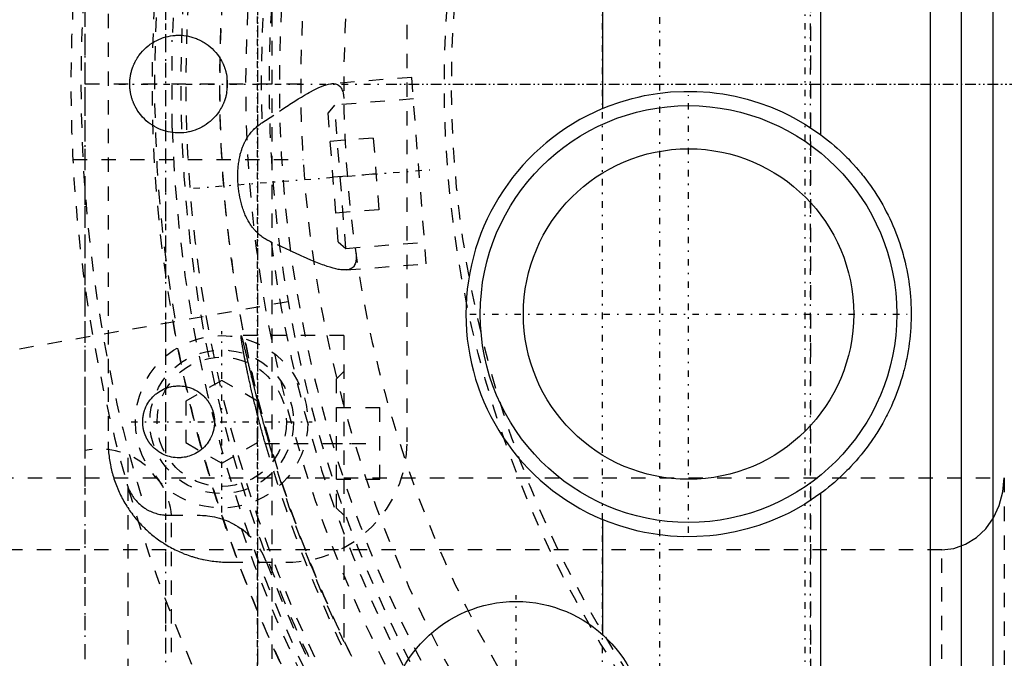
# Model space of a CAD drawing. Extents: x -526 to 218, y -128 to 128.
# Tile 9 of 21: x -105 to -36, y -40 to 4. Entities that reach past the tile are written whole.
import ezdxf

# ---------------------------------------------------------------- set-up
doc = ezdxf.new("R2010")
doc.units = 0
doc.linetypes.add('CENTER', pattern=[1.5, 0.45, -0.5, 0.05, -0.5])
doc.linetypes.add('DASHED', pattern=[2, 1, -1])
for name, color, linetype in [('AM_0', 7, 'CONTINUOUS'), ('AM_3', 7, 'DASHED'), ('AM_7', 7, 'CENTER')]:
    doc.layers.add(name, color=color, linetype=linetype)

msp = doc.modelspace()

# ---------------------------------------------------------------- linework, layer by layer
at = {"layer": 'AM_0', "color": 7, "linetype": 'CONTINUOUS'}
for p, q in [((-38.988, -52.368), (-38.988, 52.368)), ((-36.8, -52.057), (-36.8, 52.057)), ((-41.161, -51.233), (-41.161, 51.233)), ((-48.788, -3.534), (-48.788, 47.71)), ((-64, 35.292), (-64, -1.708)), ((-48.788, -47.71), (-48.788, -28.466)), ((-64, -30.292), (-64, -38.292))]:
    msp.add_line(p, q, dxfattribs=at)
for points in [[(-64, -1.708, 0), (-63.593, -1.544, 0), (-62.778, -1.255, 0), (-61.932, -1.007, 0), (-61.498, -0.9, 0), (-61.057, -0.804, 0), (-60.159, -0.651, 0), (-59.248, -0.55, 0), (-58.331, -0.504, 0), (-57.415, -0.511, 0), (-56.508, -0.572, 0), (-56.061, -0.622, 0), (-55.619, -0.684, 0), (-54.754, -0.844, 0), (-53.921, -1.046, 0), (-53.106, -1.293, 0), (-52.288, -1.591, 0), (-51.478, -1.939, 0), (-51.077, -2.132, 0), (-50.68, -2.337, 0), (-49.903, -2.783, 0), (-49.152, -3.273, 0), (-48.788, -3.534, 0)], [(-48.788, -3.534, 0), (-48.681, -3.614, 0), (-48.469, -3.777, 0), (-48.259, -3.943, 0), (-48.155, -4.028, 0), (-48.052, -4.113, 0), (-47.849, -4.287, 0), (-47.648, -4.464, 0), (-47.451, -4.644, 0), (-47.256, -4.828, 0), (-47.065, -5.015, 0), (-46.971, -5.109, 0), (-46.877, -5.205, 0), (-46.693, -5.399, 0), (-46.511, -5.595, 0), (-46.334, -5.795, 0), (-46.159, -5.997, 0), (-45.989, -6.203, 0), (-45.905, -6.307, 0), (-45.822, -6.412, 0), (-45.658, -6.623, 0), (-45.498, -6.837, 0), (-45.42, -6.945, 0), (-45.342, -7.054, 0), (-45.19, -7.274, 0), (-45.041, -7.496, 0), (-44.969, -7.608, 0), (-44.897, -7.72, 0), (-44.756, -7.947, 0), (-44.619, -8.177, 0), (-44.486, -8.409, 0), (-44.357, -8.643, 0), (-44.232, -8.879, 0), (-44.172, -8.998, 0), (-44.112, -9.118, 0), (-43.995, -9.358, 0), (-43.882, -9.601, 0), (-43.774, -9.846, 0), (-43.67, -10.093, 0), (-43.57, -10.341, 0), (-43.521, -10.466, 0), (-43.474, -10.592, 0), (-43.383, -10.844, 0), (-43.296, -11.098, 0), (-43.213, -11.353, 0), (-43.135, -11.61, 0), (-43.061, -11.868, 0), (-43.026, -11.998, 0), (-42.991, -12.128, 0), (-42.927, -12.389, 0), (-42.866, -12.651, 0), (-42.81, -12.914, 0), (-42.759, -13.179, 0), (-42.712, -13.444, 0), (-42.69, -13.578, 0), (-42.67, -13.711, 0), (-42.632, -13.978, 0), (-42.6, -14.246, 0), (-42.571, -14.515, 0), (-42.548, -14.784, 0), (-42.529, -15.054, 0), (-42.521, -15.189, 0), (-42.515, -15.324, 0), (-42.505, -15.594, 0), (-42.501, -15.865, 0), (-42.5, -16, 0), (-42.501, -16.135, 0), (-42.505, -16.406, 0), (-42.515, -16.676, 0), (-42.521, -16.811, 0), (-42.529, -16.946, 0), (-42.548, -17.216, 0), (-42.571, -17.485, 0), (-42.6, -17.754, 0), (-42.632, -18.022, 0), (-42.67, -18.289, 0), (-42.69, -18.422, 0), (-42.712, -18.556, 0), (-42.759, -18.821, 0), (-42.81, -19.086, 0), (-42.866, -19.349, 0), (-42.927, -19.611, 0), (-42.991, -19.872, 0), (-43.026, -20.002, 0), (-43.061, -20.132, 0), (-43.135, -20.39, 0), (-43.213, -20.647, 0), (-43.296, -20.902, 0), (-43.383, -21.156, 0), (-43.474, -21.408, 0), (-43.521, -21.534, 0), (-43.57, -21.659, 0), (-43.67, -21.907, 0), (-43.774, -22.154, 0), (-43.882, -22.399, 0), (-43.995, -22.642, 0), (-44.112, -22.882, 0), (-44.172, -23.002, 0), (-44.232, -23.121, 0), (-44.357, -23.357, 0), (-44.486, -23.591, 0), (-44.619, -23.823, 0), (-44.756, -24.053, 0), (-44.897, -24.28, 0), (-44.969, -24.392, 0), (-45.041, -24.504, 0), (-45.19, -24.726, 0), (-45.342, -24.946, 0), (-45.42, -25.055, 0), (-45.498, -25.163, 0), (-45.658, -25.377, 0), (-45.822, -25.588, 0), (-45.905, -25.693, 0), (-45.989, -25.797, 0), (-46.159, -26.003, 0), (-46.334, -26.205, 0), (-46.511, -26.405, 0), (-46.693, -26.601, 0), (-46.877, -26.795, 0), (-46.971, -26.891, 0), (-47.065, -26.985, 0), (-47.256, -27.172, 0), (-47.451, -27.356, 0), (-47.648, -27.536, 0), (-47.849, -27.713, 0), (-48.052, -27.887, 0), (-48.155, -27.972, 0), (-48.259, -28.057, 0), (-48.469, -28.223, 0), (-48.681, -28.386, 0), (-48.788, -28.466, 0)], [(-48.788, -28.466, 0), (-49.152, -28.727, 0), (-49.903, -29.217, 0), (-50.68, -29.663, 0), (-51.077, -29.868, 0), (-51.478, -30.061, 0), (-52.288, -30.409, 0), (-53.106, -30.707, 0), (-53.921, -30.954, 0), (-54.754, -31.156, 0), (-55.619, -31.316, 0), (-56.061, -31.378, 0), (-56.508, -31.428, 0), (-57.415, -31.489, 0), (-58.331, -31.496, 0), (-59.248, -31.45, 0), (-60.159, -31.349, 0), (-61.057, -31.196, 0), (-61.498, -31.1, 0), (-61.932, -30.993, 0), (-62.778, -30.745, 0), (-63.593, -30.456, 0), (-64, -30.292, 0)]]:
    msp.add_polyline3d(points, dxfattribs=at)
for centre, radius in [((-58, -16), 14.5), ((-58, -16), 11.5), ((-70, -45), 9)]:
    msp.add_circle(centre, radius, dxfattribs=at)
msp.add_arc((-58, -16), 15.5, 112.77397, 247.22603, dxfattribs=at)
at = {"layer": 'AM_3', "color": 6, "linetype": 'DASHED'}
for p, q in [((-49.5, 74), (-49.5, -64)), ((-94.4, -63.531), (-94.4, 68.173)), ((-100.033, 59), (-100.033, -59)), ((-87, 59), (-87, -69)), ((-100, -25.5), (-100, 25.5)), ((-98.405, 24.885), (-98.405, -24.885)), ((-77.595, -24.885), (-77.595, 24.885)), ((-93.95, -3.066), (-93.95, 3.066)), ((-85, 0), (-101, 0)), ((-77.272, 0.466), (-82.849, 0.029)), ((-76.257, -12.495), (-77.272, 0.466)), ((-77.155, -1.03), (-82.638, -1.459)), ((-87.708, -2.706), (-86.467, -1.879)), ((-82.638, -1.459), (-83.098, -1.997)), ((-82.395, -10.969), (-83.098, -1.997)), ((-81.857, -11.429), (-82.638, -1.459)), ((-79.951, -3.757), (-82.942, -3.991)), ((-79.951, -3.757), (-79.56, -8.741)), ((-100.863, -5.25), (-84.838, -5.25)), ((-79.756, -6.249), (-82.746, -6.483)), ((-79.56, -8.741), (-82.551, -8.976)), ((-85.705, -11.61), (-87.059, -10.987)), ((-82.395, -10.969), (-81.857, -11.429)), ((-81.857, -11.429), (-76.374, -10.999)), ((-81.834, -12.932), (-76.257, -12.495)), ((-85.875, -15.142), (-118.763, -20.941)), ((-82, -17.5), (-89.145, -17.5)), ((-82, -17.5), (-82, -39.395)), ((-82, -20), (-82.5, -20.5)), ((-82.5, -29.5), (-82.5, -20.5)), ((-90.5, -20.613), (-93, -22.057)), ((-88, -22.057), (-90.5, -20.613)), ((-93, -22.057), (-93, -24.943)), ((-88, -24.943), (-88, -22.057)), ((-82.5, -22.5), (-79.5, -22.5)), ((-79.5, -27.5), (-79.5, -22.5)), ((-93, -24.943), (-90.5, -26.387)), ((-90.5, -26.387), (-88, -24.943)), ((-87.47, -25), (-79.5, -25)), ((-97, -77), (-97, -25.806)), ((-148, -27.4), (-36.038, -27.4)), ((-36.038, -27.4), (-36.038, -50)), ((-82.5, -27.5), (-79.5, -27.5)), ((-94.207, -30), (-92.072, -30)), ((-94, -87.536), (-94, -30)), ((-82.5, -29.5), (-82, -30)), ((-40.369, -32.4), (-143, -32.4)), ((-40.369, -50), (-40.369, -32.4)), ((-90.025, -33.265), (-85.975, -33.265)), ((-88, -33.265), (-88, -42))]:
    msp.add_line(p, q, dxfattribs=at)
msp.add_lwpolyline([(-40.369, -32.4), (-39.524, -32.304), (-38.712, -32.019), (-37.963, -31.557), (-37.307, -30.936), (-36.768, -30.178), (-36.368, -29.313), (-36.122, -28.375), (-36.038, -27.4)], dxfattribs=at)
for points in [[(-90.149, -0.576, 0), (-90.153, -0.596, 0), (-90.16, -0.634, 0), (-90.167, -0.672, 0), (-90.171, -0.691, 0), (-90.175, -0.71, 0), (-90.183, -0.748, 0), (-90.192, -0.786, 0), (-90.201, -0.824, 0), (-90.211, -0.861, 0), (-90.221, -0.899, 0), (-90.226, -0.917, 0), (-90.231, -0.936, 0), (-90.242, -0.973, 0), (-90.253, -1.009, 0), (-90.265, -1.046, 0), (-90.277, -1.082, 0), (-90.289, -1.118, 0), (-90.295, -1.136, 0), (-90.302, -1.153, 0), (-90.315, -1.189, 0), (-90.328, -1.224, 0), (-90.335, -1.241, 0), (-90.342, -1.259, 0), (-90.356, -1.293, 0), (-90.37, -1.328, 0), (-90.377, -1.345, 0), (-90.384, -1.361, 0), (-90.399, -1.395, 0), (-90.415, -1.429, 0), (-90.43, -1.462, 0), (-90.446, -1.494, 0), (-90.462, -1.527, 0), (-90.47, -1.543, 0), (-90.478, -1.559, 0), (-90.495, -1.591, 0), (-90.512, -1.622, 0), (-90.573, -1.729, 0), (-90.682, -1.902, 0), (-90.797, -2.062, 0), (-90.914, -2.208, 0), (-90.975, -2.277, 0), (-91.037, -2.344, 0), (-91.166, -2.472, 0), (-91.3, -2.593, 0), (-91.439, -2.704, 0), (-91.582, -2.808, 0), (-91.729, -2.902, 0), (-91.804, -2.947, 0), (-91.879, -2.989, 0), (-92.032, -3.067, 0), (-92.186, -3.136, 0), (-92.264, -3.168, 0), (-92.343, -3.197, 0), (-92.5, -3.25, 0), (-92.658, -3.294, 0), (-92.737, -3.313, 0), (-92.815, -3.33, 0), (-92.972, -3.359, 0), (-93.128, -3.38, 0), (-93.282, -3.393, 0), (-93.434, -3.399, 0), (-93.588, -3.399, 0), (-93.665, -3.396, 0), (-93.744, -3.391, 0), (-93.903, -3.376, 0), (-94.063, -3.353, 0), (-94.224, -3.322, 0), (-94.385, -3.283, 0), (-94.546, -3.235, 0), (-94.626, -3.208, 0), (-94.706, -3.179, 0), (-94.865, -3.114, 0), (-95.021, -3.041, 0), (-95.175, -2.959, 0), (-95.325, -2.868, 0), (-95.472, -2.77, 0), (-95.544, -2.717, 0), (-95.614, -2.663, 0), (-95.751, -2.548, 0), (-95.883, -2.425, 0), (-96.012, -2.291, 0), (-96.138, -2.145, 0), (-96.26, -1.986, 0), (-96.318, -1.902, 0), (-96.375, -1.815, 0), (-96.439, -1.71, 0), (-96.456, -1.679, 0), (-96.474, -1.648, 0), (-96.482, -1.633, 0), (-96.491, -1.617, 0), (-96.508, -1.585, 0), (-96.524, -1.553, 0), (-96.541, -1.521, 0), (-96.557, -1.489, 0), (-96.572, -1.456, 0), (-96.58, -1.44, 0), (-96.588, -1.423, 0), (-96.603, -1.39, 0), (-96.618, -1.356, 0), (-96.632, -1.323, 0), (-96.646, -1.288, 0), (-96.66, -1.254, 0), (-96.667, -1.237, 0), (-96.674, -1.22, 0), (-96.687, -1.185, 0), (-96.7, -1.15, 0), (-96.712, -1.114, 0), (-96.724, -1.079, 0), (-96.736, -1.043, 0), (-96.742, -1.025, 0), (-96.747, -1.007, 0), (-96.758, -0.971, 0), (-96.769, -0.935, 0), (-96.779, -0.898, 0), (-96.789, -0.862, 0), (-96.798, -0.825, 0), (-96.803, -0.806, 0), (-96.808, -0.788, 0), (-96.816, -0.75, 0), (-96.824, -0.713, 0), (-96.828, -0.694, 0), (-96.832, -0.675, 0), (-96.84, -0.638, 0), (-96.847, -0.6, 0), (-96.85, -0.581, 0), (-96.853, -0.562, 0), (-96.859, -0.524, 0), (-96.865, -0.485, 0), (-96.87, -0.447, 0), (-96.875, -0.408, 0), (-96.88, -0.37, 0), (-96.882, -0.351, 0), (-96.884, -0.331, 0), (-96.887, -0.292, 0), (-96.891, -0.254, 0), (-96.893, -0.215, 0), (-96.895, -0.176, 0), (-96.897, -0.137, 0), (-96.898, -0.117, 0), (-96.899, -0.098, 0), (-96.899, -0.059, 0), (-96.9, -0.02, 0), (-96.9, 0, 0), (-96.9, 0.02, 0), (-96.899, 0.059, 0), (-96.899, 0.098, 0), (-96.898, 0.117, 0), (-96.897, 0.137, 0), (-96.895, 0.176, 0), (-96.893, 0.215, 0), (-96.891, 0.254, 0), (-96.887, 0.292, 0), (-96.884, 0.331, 0), (-96.882, 0.351, 0), (-96.88, 0.37, 0), (-96.875, 0.408, 0), (-96.87, 0.447, 0), (-96.865, 0.485, 0), (-96.859, 0.524, 0), (-96.853, 0.562, 0), (-96.85, 0.581, 0), (-96.847, 0.6, 0), (-96.84, 0.638, 0), (-96.832, 0.675, 0), (-96.828, 0.694, 0), (-96.824, 0.713, 0), (-96.816, 0.75, 0), (-96.808, 0.788, 0), (-96.803, 0.806, 0), (-96.798, 0.825, 0), (-96.789, 0.862, 0), (-96.779, 0.898, 0), (-96.769, 0.935, 0), (-96.758, 0.971, 0), (-96.747, 1.007, 0), (-96.742, 1.025, 0), (-96.736, 1.043, 0), (-96.724, 1.079, 0), (-96.712, 1.114, 0), (-96.7, 1.15, 0), (-96.687, 1.185, 0), (-96.674, 1.22, 0), (-96.667, 1.237, 0), (-96.66, 1.254, 0), (-96.646, 1.288, 0), (-96.632, 1.323, 0), (-96.618, 1.356, 0), (-96.603, 1.39, 0), (-96.588, 1.423, 0), (-96.58, 1.44, 0), (-96.572, 1.456, 0), (-96.557, 1.489, 0), (-96.541, 1.521, 0), (-96.524, 1.553, 0), (-96.508, 1.585, 0), (-96.491, 1.617, 0), (-96.482, 1.633, 0), (-96.474, 1.648, 0), (-96.456, 1.679, 0), (-96.439, 1.71, 0), (-96.375, 1.815, 0), (-96.318, 1.902, 0), (-96.26, 1.986, 0), (-96.138, 2.145, 0), (-96.012, 2.291, 0), (-95.883, 2.425, 0), (-95.751, 2.548, 0), (-95.614, 2.663, 0), (-95.544, 2.717, 0), (-95.472, 2.77, 0), (-95.325, 2.868, 0), (-95.175, 2.959, 0), (-95.021, 3.041, 0), (-94.865, 3.114, 0), (-94.706, 3.179, 0), (-94.626, 3.208, 0), (-94.546, 3.235, 0), (-94.385, 3.283, 0), (-94.224, 3.322, 0), (-94.063, 3.353, 0), (-93.903, 3.376, 0), (-93.744, 3.391, 0), (-93.665, 3.396, 0), (-93.588, 3.399, 0), (-93.434, 3.399, 0), (-93.282, 3.393, 0), (-93.128, 3.38, 0), (-92.972, 3.359, 0), (-92.815, 3.33, 0), (-92.737, 3.313, 0), (-92.658, 3.294, 0), (-92.5, 3.25, 0), (-92.343, 3.197, 0), (-92.264, 3.168, 0), (-92.186, 3.136, 0), (-92.032, 3.067, 0), (-91.879, 2.989, 0), (-91.804, 2.947, 0), (-91.729, 2.902, 0), (-91.582, 2.808, 0), (-91.439, 2.704, 0), (-91.3, 2.593, 0), (-91.166, 2.472, 0), (-91.037, 2.344, 0), (-90.975, 2.277, 0), (-90.914, 2.208, 0), (-90.797, 2.062, 0), (-90.682, 1.902, 0), (-90.573, 1.729, 0), (-90.512, 1.622, 0), (-90.495, 1.591, 0), (-90.478, 1.559, 0), (-90.47, 1.543, 0), (-90.462, 1.527, 0), (-90.446, 1.494, 0), (-90.43, 1.462, 0), (-90.415, 1.429, 0), (-90.399, 1.395, 0), (-90.384, 1.361, 0), (-90.377, 1.345, 0), (-90.37, 1.328, 0), (-90.356, 1.293, 0), (-90.342, 1.259, 0), (-90.335, 1.241, 0), (-90.328, 1.224, 0), (-90.315, 1.189, 0), (-90.302, 1.153, 0), (-90.295, 1.136, 0), (-90.289, 1.118, 0), (-90.277, 1.082, 0), (-90.265, 1.046, 0), (-90.253, 1.009, 0), (-90.242, 0.973, 0), (-90.231, 0.936, 0), (-90.226, 0.917, 0), (-90.221, 0.899, 0), (-90.211, 0.861, 0), (-90.201, 0.824, 0), (-90.192, 0.786, 0), (-90.183, 0.748, 0), (-90.175, 0.71, 0), (-90.171, 0.691, 0), (-90.167, 0.672, 0), (-90.16, 0.634, 0), (-90.153, 0.596, 0), (-90.149, 0.576, 0)], [(-86.467, -1.879, 0), (-86.344, -1.798, 0), (-86.102, -1.637, 0), (-85.864, -1.48, 0), (-85.746, -1.403, 0), (-85.629, -1.327, 0), (-85.399, -1.179, 0), (-85.172, -1.036, 0), (-84.951, -0.899, 0), (-84.733, -0.768, 0), (-84.522, -0.645, 0), (-84.418, -0.586, 0), (-84.315, -0.53, 0), (-84.115, -0.423, 0), (-83.921, -0.325, 0), (-83.734, -0.238, 0), (-83.555, -0.161, 0), (-83.383, -0.096, 0), (-83.3, -0.068, 0), (-83.219, -0.044, 0), (-83.064, -0.004, 0), (-82.918, 0.021, 0), (-82.849, 0.029, 0)], [(-82.849, 0.029, 0), (-82.806, 0.031, 0), (-82.722, 0.032, 0), (-82.642, 0.025, 0), (-82.604, 0.019, 0), (-82.567, 0.012, 0), (-82.497, -0.008, 0), (-82.431, -0.036, 0), (-82.37, -0.071, 0), (-82.314, -0.113, 0), (-82.262, -0.163, 0), (-82.238, -0.191, 0), (-82.215, -0.22, 0), (-82.173, -0.285, 0), (-82.136, -0.356, 0), (-82.103, -0.435, 0), (-82.074, -0.521, 0), (-82.05, -0.614, 0), (-82.039, -0.664, 0), (-82.029, -0.715, 0), (-82.012, -0.822, 0), (-81.999, -0.936, 0), (-81.994, -0.996, 0)], [(-87.059, -10.987, 0), (-87.1, -10.969, 0), (-87.179, -10.932, 0), (-87.257, -10.892, 0), (-87.296, -10.872, 0), (-87.334, -10.851, 0), (-87.41, -10.808, 0), (-87.484, -10.763, 0), (-87.557, -10.716, 0), (-87.629, -10.667, 0), (-87.699, -10.617, 0), (-87.734, -10.591, 0), (-87.768, -10.564, 0), (-87.835, -10.51, 0), (-87.901, -10.454, 0), (-87.965, -10.396, 0), (-88.027, -10.337, 0), (-88.088, -10.277, 0), (-88.118, -10.246, 0), (-88.147, -10.215, 0), (-88.205, -10.151, 0), (-88.261, -10.086, 0), (-88.289, -10.053, 0), (-88.316, -10.019, 0), (-88.369, -9.951, 0), (-88.42, -9.881, 0), (-88.445, -9.846, 0), (-88.47, -9.81, 0), (-88.519, -9.737, 0), (-88.566, -9.663, 0), (-88.612, -9.588, 0), (-88.656, -9.511, 0), (-88.699, -9.433, 0), (-88.72, -9.393, 0), (-88.741, -9.354, 0), (-88.781, -9.273, 0), (-88.819, -9.192, 0), (-88.856, -9.109, 0), (-88.892, -9.026, 0), (-88.926, -8.941, 0), (-88.943, -8.899, 0), (-88.959, -8.856, 0), (-88.991, -8.77, 0), (-89.021, -8.683, 0), (-89.05, -8.596, 0), (-89.078, -8.507, 0), (-89.104, -8.418, 0), (-89.117, -8.373, 0), (-89.129, -8.328, 0), (-89.153, -8.237, 0), (-89.176, -8.146, 0), (-89.197, -8.055, 0), (-89.217, -7.962, 0), (-89.236, -7.87, 0), (-89.245, -7.823, 0), (-89.254, -7.777, 0), (-89.27, -7.683, 0), (-89.286, -7.59, 0), (-89.3, -7.496, 0), (-89.313, -7.401, 0), (-89.325, -7.307, 0), (-89.33, -7.26, 0), (-89.335, -7.212, 0), (-89.345, -7.117, 0), (-89.353, -7.023, 0), (-89.357, -6.975, 0), (-89.36, -6.928, 0), (-89.366, -6.832, 0), (-89.371, -6.737, 0), (-89.373, -6.69, 0), (-89.375, -6.642, 0), (-89.377, -6.547, 0), (-89.378, -6.452, 0), (-89.378, -6.357, 0), (-89.377, -6.263, 0), (-89.374, -6.168, 0), (-89.373, -6.121, 0), (-89.371, -6.074, 0), (-89.366, -5.98, 0), (-89.36, -5.886, 0), (-89.352, -5.793, 0), (-89.343, -5.7, 0), (-89.333, -5.607, 0), (-89.328, -5.561, 0), (-89.322, -5.515, 0), (-89.309, -5.424, 0), (-89.295, -5.333, 0), (-89.279, -5.243, 0), (-89.262, -5.153, 0), (-89.244, -5.064, 0), (-89.234, -5.019, 0), (-89.224, -4.975, 0), (-89.203, -4.887, 0), (-89.18, -4.8, 0), (-89.156, -4.714, 0), (-89.13, -4.629, 0), (-89.102, -4.544, 0), (-89.088, -4.503, 0), (-89.073, -4.461, 0), (-89.043, -4.379, 0), (-89.011, -4.298, 0), (-88.977, -4.218, 0), (-88.942, -4.139, 0), (-88.905, -4.061, 0), (-88.886, -4.023, 0), (-88.867, -3.985, 0), (-88.827, -3.909, 0), (-88.785, -3.835, 0), (-88.764, -3.798, 0), (-88.742, -3.762, 0), (-88.696, -3.69, 0), (-88.649, -3.619, 0), (-88.625, -3.584, 0), (-88.601, -3.549, 0), (-88.55, -3.481, 0), (-88.498, -3.414, 0), (-88.443, -3.348, 0), (-88.388, -3.284, 0), (-88.33, -3.221, 0), (-88.301, -3.191, 0), (-88.271, -3.16, 0), (-88.211, -3.101, 0), (-88.149, -3.043, 0), (-88.085, -2.987, 0), (-88.02, -2.932, 0), (-87.953, -2.879, 0), (-87.92, -2.853, 0), (-87.885, -2.828, 0), (-87.816, -2.778, 0), (-87.744, -2.73, 0), (-87.708, -2.706, 0)], [(-81.834, -12.932, 0), (-81.903, -12.935, 0), (-82.051, -12.933, 0), (-82.211, -12.918, 0), (-82.295, -12.906, 0), (-82.381, -12.891, 0), (-82.562, -12.853, 0), (-82.751, -12.806, 0), (-82.95, -12.748, 0), (-83.157, -12.682, 0), (-83.372, -12.607, 0), (-83.482, -12.567, 0), (-83.594, -12.525, 0), (-83.823, -12.436, 0), (-84.059, -12.341, 0), (-84.299, -12.24, 0), (-84.545, -12.134, 0), (-84.796, -12.024, 0), (-84.923, -11.967, 0), (-85.051, -11.909, 0), (-85.31, -11.791, 0), (-85.573, -11.671, 0), (-85.705, -11.61, 0)], [(-81.148, -11.787, 0), (-81.144, -11.846, 0), (-81.14, -11.961, 0), (-81.14, -12.07, 0), (-81.141, -12.122, 0), (-81.144, -12.172, 0), (-81.154, -12.268, 0), (-81.169, -12.357, 0), (-81.189, -12.44, 0), (-81.215, -12.517, 0), (-81.246, -12.587, 0), (-81.264, -12.62, 0), (-81.284, -12.651, 0), (-81.327, -12.709, 0), (-81.376, -12.759, 0), (-81.431, -12.803, 0), (-81.492, -12.84, 0), (-81.558, -12.871, 0), (-81.593, -12.885, 0), (-81.63, -12.896, 0), (-81.707, -12.915, 0), (-81.79, -12.927, 0), (-81.834, -12.932, 0)], [(-87.47, -25, 0), (-87.485, -24.949, 0), (-87.514, -24.846, 0), (-87.543, -24.743, 0), (-87.558, -24.691, 0), (-87.572, -24.639, 0), (-87.601, -24.535, 0), (-87.63, -24.43, 0), (-87.659, -24.326, 0), (-87.688, -24.22, 0), (-87.717, -24.115, 0), (-87.732, -24.062, 0), (-87.746, -24.01, 0), (-87.774, -23.904, 0), (-87.803, -23.798, 0), (-87.831, -23.692, 0), (-87.859, -23.586, 0), (-87.887, -23.48, 0), (-87.901, -23.427, 0), (-87.915, -23.374, 0), (-87.943, -23.269, 0), (-87.97, -23.163, 0), (-87.984, -23.11, 0), (-87.997, -23.058, 0), (-88.024, -22.953, 0), (-88.051, -22.848, 0), (-88.064, -22.795, 0), (-88.078, -22.743, 0), (-88.104, -22.639, 0), (-88.13, -22.535, 0), (-88.156, -22.432, 0), (-88.181, -22.329, 0), (-88.206, -22.226, 0), (-88.219, -22.175, 0), (-88.231, -22.124, 0), (-88.256, -22.023, 0), (-88.28, -21.922, 0), (-88.304, -21.822, 0), (-88.328, -21.723, 0), (-88.351, -21.624, 0), (-88.363, -21.575, 0), (-88.374, -21.526, 0), (-88.397, -21.429, 0), (-88.419, -21.333, 0), (-88.441, -21.237, 0), (-88.463, -21.143, 0), (-88.484, -21.049, 0), (-88.495, -21.003, 0), (-88.505, -20.956, 0), (-88.526, -20.865, 0), (-88.546, -20.774, 0), (-88.566, -20.684, 0), (-88.586, -20.596, 0), (-88.605, -20.508, 0), (-88.614, -20.465, 0), (-88.624, -20.422, 0), (-88.642, -20.337, 0), (-88.66, -20.253, 0), (-88.678, -20.17, 0), (-88.695, -20.089, 0), (-88.712, -20.009, 0), (-88.72, -19.969, 0), (-88.729, -19.93, 0), (-88.745, -19.852, 0), (-88.76, -19.776, 0), (-88.768, -19.738, 0), (-88.776, -19.701, 0), (-88.791, -19.627, 0), (-88.806, -19.553, 0), (-88.813, -19.517, 0), (-88.82, -19.481, 0), (-88.835, -19.409, 0), (-88.849, -19.338, 0), (-88.863, -19.268, 0), (-88.876, -19.198, 0), (-88.89, -19.13, 0), (-88.896, -19.096, 0), (-88.903, -19.063, 0), (-88.915, -18.996, 0), (-88.928, -18.931, 0), (-88.94, -18.867, 0), (-88.951, -18.804, 0), (-88.963, -18.743, 0), (-88.968, -18.712, 0), (-88.974, -18.682, 0), (-88.985, -18.623, 0), (-88.995, -18.565, 0), (-89.005, -18.509, 0), (-89.015, -18.453, 0), (-89.025, -18.4, 0), (-89.029, -18.373, 0), (-89.034, -18.347, 0), (-89.042, -18.296, 0), (-89.051, -18.247, 0), (-89.059, -18.198, 0), (-89.067, -18.152, 0), (-89.074, -18.107, 0), (-89.078, -18.085, 0), (-89.081, -18.063, 0), (-89.088, -18.021, 0), (-89.094, -17.981, 0), (-89.1, -17.942, 0), (-89.106, -17.905, 0), (-89.111, -17.869, 0), (-89.114, -17.852, 0), (-89.116, -17.835, 0), (-89.121, -17.803, 0), (-89.125, -17.772, 0), (-89.127, -17.758, 0), (-89.129, -17.743, 0), (-89.133, -17.716, 0), (-89.136, -17.69, 0), (-89.137, -17.678, 0), (-89.139, -17.666, 0), (-89.141, -17.644, 0), (-89.144, -17.623, 0), (-89.145, -17.604, 0), (-89.147, -17.586, 0), (-89.148, -17.57, 0), (-89.149, -17.563, 0), (-89.149, -17.556, 0), (-89.15, -17.544, 0), (-89.15, -17.533, 0), (-89.15, -17.523, 0), (-89.15, -17.515, 0), (-89.149, -17.509, 0), (-89.149, -17.507, 0), (-89.148, -17.505, 0), (-89.147, -17.502, 0), (-89.145, -17.5, 0), (-89.145, -17.5, 0)], [(-89.145, -17.5, 0), (-89.144, -17.5, 0), (-89.141, -17.502, 0), (-89.139, -17.505, 0), (-89.138, -17.507, 0), (-89.136, -17.509, 0), (-89.133, -17.516, 0), (-89.13, -17.523, 0), (-89.126, -17.533, 0), (-89.122, -17.544, 0), (-89.118, -17.557, 0), (-89.115, -17.563, 0), (-89.113, -17.571, 0), (-89.108, -17.587, 0), (-89.103, -17.604, 0), (-89.097, -17.624, 0), (-89.091, -17.645, 0), (-89.084, -17.667, 0), (-89.081, -17.679, 0), (-89.078, -17.691, 0), (-89.071, -17.717, 0), (-89.063, -17.745, 0), (-89.06, -17.759, 0), (-89.056, -17.774, 0), (-89.048, -17.805, 0), (-89.039, -17.838, 0), (-89.035, -17.854, 0), (-89.031, -17.872, 0), (-89.022, -17.907, 0), (-89.012, -17.945, 0), (-89.003, -17.984, 0), (-88.993, -18.024, 0), (-88.982, -18.066, 0), (-88.977, -18.088, 0), (-88.972, -18.11, 0), (-88.961, -18.155, 0), (-88.949, -18.202, 0), (-88.938, -18.25, 0), (-88.926, -18.3, 0), (-88.914, -18.351, 0), (-88.907, -18.377, 0), (-88.901, -18.403, 0), (-88.888, -18.457, 0), (-88.875, -18.512, 0), (-88.862, -18.569, 0), (-88.848, -18.627, 0), (-88.834, -18.686, 0), (-88.827, -18.716, 0), (-88.819, -18.747, 0), (-88.805, -18.808, 0), (-88.79, -18.871, 0), (-88.775, -18.935, 0), (-88.759, -19, 0), (-88.744, -19.066, 0), (-88.736, -19.1, 0), (-88.728, -19.133, 0), (-88.712, -19.201, 0), (-88.695, -19.27, 0), (-88.679, -19.34, 0), (-88.662, -19.411, 0), (-88.645, -19.483, 0), (-88.636, -19.519, 0), (-88.627, -19.555, 0), (-88.61, -19.628, 0), (-88.592, -19.702, 0), (-88.583, -19.739, 0), (-88.574, -19.777, 0), (-88.556, -19.853, 0), (-88.537, -19.931, 0), (-88.528, -19.971, 0), (-88.518, -20.01, 0), (-88.499, -20.091, 0), (-88.479, -20.172, 0), (-88.459, -20.255, 0), (-88.438, -20.339, 0), (-88.417, -20.425, 0), (-88.407, -20.468, 0), (-88.396, -20.511, 0), (-88.375, -20.599, 0), (-88.353, -20.687, 0), (-88.331, -20.777, 0), (-88.308, -20.868, 0), (-88.286, -20.959, 0), (-88.274, -21.006, 0), (-88.263, -21.052, 0), (-88.239, -21.146, 0), (-88.215, -21.24, 0), (-88.191, -21.336, 0), (-88.167, -21.432, 0), (-88.143, -21.529, 0), (-88.13, -21.578, 0), (-88.118, -21.627, 0), (-88.093, -21.726, 0), (-88.067, -21.825, 0), (-88.042, -21.925, 0), (-88.016, -22.026, 0), (-87.99, -22.127, 0), (-87.976, -22.178, 0), (-87.963, -22.229, 0), (-87.937, -22.332, 0), (-87.91, -22.435, 0), (-87.883, -22.538, 0), (-87.855, -22.642, 0), (-87.828, -22.746, 0), (-87.814, -22.798, 0), (-87.8, -22.85, 0), (-87.772, -22.955, 0), (-87.744, -23.06, 0), (-87.73, -23.113, 0), (-87.716, -23.166, 0), (-87.688, -23.271, 0), (-87.659, -23.377, 0), (-87.645, -23.429, 0), (-87.63, -23.482, 0), (-87.602, -23.588, 0), (-87.573, -23.694, 0), (-87.544, -23.8, 0), (-87.515, -23.905, 0), (-87.486, -24.011, 0), (-87.471, -24.064, 0), (-87.456, -24.116, 0), (-87.427, -24.222, 0), (-87.398, -24.327, 0), (-87.368, -24.431, 0), (-87.339, -24.536, 0), (-87.31, -24.64, 0), (-87.295, -24.691, 0), (-87.28, -24.743, 0), (-87.251, -24.846, 0), (-87.222, -24.949, 0), (-87.207, -25, 0)], [(-94.046, -21.06, 0), (-93.989, -21.048, 0), (-93.872, -21.028, 0), (-93.753, -21.013, 0), (-93.692, -21.007, 0), (-93.63, -21.003, 0), (-93.506, -21, 0), (-93.38, -21.003, 0), (-93.253, -21.012, 0), (-93.124, -21.028, 0), (-92.996, -21.051, 0), (-92.932, -21.065, 0), (-92.867, -21.081, 0), (-92.739, -21.119, 0), (-92.612, -21.163, 0), (-92.486, -21.215, 0), (-92.362, -21.274, 0), (-92.24, -21.341, 0), (-92.18, -21.377, 0), (-92.12, -21.415, 0), (-92.004, -21.497, 0), (-91.888, -21.589, 0), (-91.831, -21.639, 0), (-91.821, -21.648, 0), (-91.802, -21.665, 0), (-91.783, -21.683, 0), (-91.773, -21.692, 0), (-91.764, -21.701, 0), (-91.745, -21.72, 0), (-91.726, -21.739, 0), (-91.707, -21.758, 0), (-91.688, -21.778, 0), (-91.669, -21.797, 0), (-91.66, -21.807, 0), (-91.651, -21.818, 0), (-91.632, -21.838, 0), (-91.614, -21.859, 0), (-91.596, -21.88, 0), (-91.578, -21.901, 0), (-91.56, -21.923, 0), (-91.551, -21.934, 0), (-91.542, -21.945, 0), (-91.525, -21.967, 0), (-91.508, -21.99, 0), (-91.499, -22.001, 0), (-91.49, -22.013, 0), (-91.474, -22.036, 0), (-91.457, -22.059, 0), (-91.449, -22.071, 0), (-91.44, -22.083, 0), (-91.424, -22.107, 0), (-91.408, -22.131, 0), (-91.392, -22.156, 0), (-91.376, -22.181, 0), (-91.361, -22.206, 0), (-91.354, -22.218, 0), (-91.346, -22.231, 0), (-91.331, -22.257, 0), (-91.317, -22.282, 0), (-91.302, -22.308, 0), (-91.288, -22.335, 0), (-91.274, -22.361, 0), (-91.268, -22.375, 0), (-91.261, -22.388, 0), (-91.248, -22.415, 0), (-91.235, -22.442, 0), (-91.222, -22.469, 0), (-91.21, -22.497, 0), (-91.198, -22.524, 0), (-91.192, -22.538, 0), (-91.187, -22.552, 0), (-91.175, -22.58, 0), (-91.164, -22.608, 0), (-91.154, -22.637, 0), (-91.144, -22.665, 0), (-91.134, -22.694, 0), (-91.129, -22.708, 0), (-91.124, -22.722, 0), (-91.115, -22.751, 0), (-91.106, -22.78, 0), (-91.097, -22.809, 0), (-91.089, -22.838, 0), (-91.081, -22.867, 0), (-91.078, -22.882, 0), (-91.074, -22.896, 0), (-91.067, -22.925, 0), (-91.06, -22.955, 0), (-91.057, -22.97, 0), (-91.054, -22.984, 0), (-91.048, -23.014, 0), (-91.042, -23.044, 0), (-91.039, -23.058, 0), (-91.037, -23.073, 0), (-91.032, -23.103, 0), (-91.027, -23.133, 0), (-91.023, -23.163, 0), (-91.019, -23.193, 0), (-91.015, -23.223, 0), (-91.014, -23.238, 0), (-91.012, -23.253, 0), (-91.009, -23.283, 0), (-91.007, -23.313, 0), (-91.005, -23.343, 0), (-91.003, -23.373, 0), (-91.002, -23.403, 0), (-91.001, -23.418, 0), (-91.001, -23.433, 0), (-91, -23.463, 0), (-91, -23.492, 0), (-91, -23.522, 0), (-91.001, -23.552, 0), (-91.001, -23.581, 0), (-91.002, -23.596, 0), (-91.002, -23.611, 0), (-91.004, -23.64, 0), (-91.006, -23.67, 0), (-91.008, -23.699, 0), (-91.01, -23.728, 0), (-91.013, -23.757, 0), (-91.015, -23.771, 0), (-91.016, -23.786, 0), (-91.02, -23.814, 0), (-91.024, -23.843, 0), (-91.028, -23.871, 0), (-91.032, -23.899, 0), (-91.037, -23.927, 0), (-91.039, -23.941, 0), (-91.042, -23.955, 0), (-91.047, -23.983, 0), (-91.053, -24.01, 0), (-91.056, -24.024, 0), (-91.058, -24.038, 0), (-91.065, -24.065, 0), (-91.071, -24.092, 0), (-91.074, -24.105, 0), (-91.078, -24.118, 0), (-91.085, -24.145, 0), (-91.092, -24.171, 0), (-91.099, -24.197, 0), (-91.107, -24.223, 0), (-91.115, -24.248, 0), (-91.119, -24.261, 0), (-91.123, -24.273, 0), (-91.131, -24.298, 0), (-91.139, -24.323, 0), (-91.171, -24.408, 0), (-91.229, -24.544, 0), (-91.292, -24.672, 0), (-91.361, -24.794, 0), (-91.398, -24.854, 0), (-91.437, -24.911, 0), (-91.517, -25.023, 0), (-91.603, -25.129, 0), (-91.694, -25.229, 0), (-91.789, -25.323, 0), (-91.888, -25.411, 0), (-91.938, -25.452, 0), (-91.99, -25.492, 0), (-92.095, -25.568, 0), (-92.202, -25.637, 0), (-92.312, -25.7, 0), (-92.423, -25.756, 0), (-92.535, -25.806, 0), (-92.591, -25.829, 0), (-92.648, -25.85, 0), (-92.76, -25.888, 0), (-92.873, -25.92, 0), (-92.93, -25.934, 0), (-92.988, -25.947, 0), (-93.107, -25.969, 0), (-93.229, -25.985, 0), (-93.29, -25.991, 0), (-93.353, -25.996, 0), (-93.479, -26, 0), (-93.607, -25.998, 0), (-93.737, -25.989, 0), (-93.867, -25.973, 0), (-93.997, -25.95, 0), (-94.062, -25.936, 0), (-94.127, -25.92, 0), (-94.256, -25.883, 0), (-94.384, -25.839, 0), (-94.51, -25.787, 0), (-94.634, -25.728, 0), (-94.755, -25.662, 0), (-94.816, -25.626, 0), (-94.876, -25.587, 0), (-94.997, -25.502, 0), (-95.117, -25.407, 0), (-95.186, -25.346, 0), (-95.206, -25.328, 0), (-95.225, -25.31, 0), (-95.235, -25.3, 0), (-95.244, -25.291, 0), (-95.263, -25.272, 0), (-95.283, -25.253, 0), (-95.301, -25.233, 0), (-95.32, -25.214, 0), (-95.339, -25.194, 0), (-95.348, -25.184, 0), (-95.357, -25.173, 0), (-95.376, -25.153, 0), (-95.394, -25.132, 0), (-95.412, -25.111, 0), (-95.43, -25.089, 0), (-95.447, -25.068, 0), (-95.456, -25.057, 0), (-95.465, -25.046, 0), (-95.482, -25.023, 0), (-95.499, -25.001, 0), (-95.508, -24.99, 0), (-95.516, -24.978, 0), (-95.533, -24.955, 0), (-95.549, -24.932, 0), (-95.557, -24.92, 0), (-95.566, -24.908, 0), (-95.582, -24.885, 0), (-95.597, -24.861, 0), (-95.613, -24.836, 0), (-95.628, -24.812, 0), (-95.643, -24.787, 0), (-95.651, -24.774, 0), (-95.658, -24.762, 0), (-95.673, -24.737, 0), (-95.687, -24.711, 0), (-95.701, -24.686, 0), (-95.715, -24.66, 0), (-95.728, -24.634, 0), (-95.735, -24.62, 0), (-95.741, -24.607, 0), (-95.754, -24.581, 0), (-95.767, -24.554, 0), (-95.779, -24.527, 0), (-95.791, -24.5, 0), (-95.803, -24.473, 0), (-95.809, -24.459, 0), (-95.814, -24.445, 0), (-95.826, -24.418, 0), (-95.836, -24.39, 0), (-95.847, -24.362, 0), (-95.857, -24.334, 0), (-95.867, -24.305, 0), (-95.871, -24.291, 0), (-95.876, -24.277, 0), (-95.885, -24.248, 0), (-95.894, -24.22, 0), (-95.903, -24.191, 0), (-95.911, -24.162, 0), (-95.919, -24.133, 0), (-95.922, -24.118, 0), (-95.926, -24.104, 0), (-95.933, -24.075, 0), (-95.94, -24.045, 0), (-95.943, -24.031, 0), (-95.946, -24.016, 0), (-95.952, -23.987, 0), (-95.958, -23.957, 0), (-95.961, -23.942, 0), (-95.963, -23.928, 0), (-95.968, -23.898, 0), (-95.973, -23.869, 0), (-95.977, -23.839, 0), (-95.981, -23.809, 0), (-95.984, -23.78, 0), (-95.986, -23.765, 0), (-95.987, -23.75, 0), (-95.99, -23.721, 0), (-95.993, -23.691, 0), (-95.995, -23.661, 0), (-95.997, -23.632, 0), (-95.998, -23.602, 0), (-95.998, -23.588, 0), (-95.999, -23.573, 0), (-96, -23.544, 0), (-96, -23.514, 0), (-96, -23.485, 0), (-96, -23.456, 0), (-95.999, -23.426, 0), (-95.998, -23.412, 0), (-95.998, -23.397, 0), (-95.997, -23.368, 0), (-95.995, -23.339, 0), (-95.993, -23.311, 0), (-95.99, -23.282, 0), (-95.988, -23.253, 0), (-95.986, -23.239, 0), (-95.985, -23.225, 0), (-95.981, -23.196, 0), (-95.978, -23.168, 0), (-95.974, -23.14, 0), (-95.97, -23.112, 0), (-95.965, -23.084, 0), (-95.963, -23.07, 0), (-95.96, -23.057, 0), (-95.955, -23.029, 0), (-95.95, -23.002, 0), (-95.947, -22.988, 0), (-95.944, -22.974, 0), (-95.938, -22.947, 0), (-95.932, -22.92, 0), (-95.929, -22.907, 0), (-95.925, -22.894, 0), (-95.919, -22.867, 0), (-95.911, -22.841, 0), (-95.904, -22.814, 0), (-95.897, -22.788, 0), (-95.889, -22.763, 0), (-95.885, -22.75, 0), (-95.881, -22.737, 0), (-95.872, -22.711, 0), (-95.864, -22.686, 0), (-95.832, -22.6, 0), (-95.803, -22.528, 0), (-95.772, -22.458, 0), (-95.706, -22.325, 0), (-95.636, -22.201, 0), (-95.599, -22.142, 0), (-95.561, -22.085, 0), (-95.48, -21.974, 0), (-95.394, -21.868, 0), (-95.303, -21.768, 0), (-95.207, -21.673, 0), (-95.107, -21.585, 0), (-95.055, -21.543, 0), (-95.003, -21.502, 0), (-94.896, -21.426, 0), (-94.787, -21.357, 0), (-94.675, -21.294, 0), (-94.562, -21.237, 0), (-94.448, -21.187, 0), (-94.39, -21.164, 0), (-94.333, -21.143, 0), (-94.218, -21.105, 0), (-94.103, -21.074, 0), (-94.046, -21.06, 0)], [(-98.405, -24.885, 0), (-98.405, -24.944, 0), (-98.403, -25.062, 0), (-98.4, -25.18, 0), (-98.398, -25.239, 0), (-98.395, -25.299, 0), (-98.388, -25.418, 0), (-98.38, -25.537, 0), (-98.369, -25.657, 0), (-98.357, -25.777, 0), (-98.344, -25.898, 0), (-98.336, -25.958, 0), (-98.328, -26.018, 0), (-98.311, -26.139, 0), (-98.292, -26.259, 0), (-98.271, -26.38, 0), (-98.248, -26.5, 0), (-98.223, -26.621, 0), (-98.21, -26.681, 0), (-98.197, -26.741, 0), (-98.169, -26.861, 0), (-98.139, -26.981, 0), (-98.123, -27.041, 0), (-98.107, -27.1, 0), (-98.073, -27.219, 0), (-98.038, -27.338, 0), (-98.02, -27.397, 0), (-98.001, -27.456, 0), (-97.962, -27.574, 0), (-97.921, -27.692, 0), (-97.879, -27.808, 0), (-97.834, -27.924, 0), (-97.788, -28.04, 0), (-97.765, -28.097, 0), (-97.741, -28.155, 0), (-97.692, -28.268, 0), (-97.641, -28.382, 0), (-97.588, -28.494, 0), (-97.534, -28.606, 0), (-97.478, -28.716, 0), (-97.449, -28.771, 0), (-97.42, -28.826, 0), (-97.361, -28.935, 0), (-97.301, -29.043, 0), (-97.239, -29.149, 0), (-97.175, -29.255, 0), (-97.11, -29.359, 0), (-97.077, -29.411, 0), (-97.044, -29.463, 0), (-96.976, -29.565, 0), (-96.907, -29.666, 0), (-96.837, -29.766, 0), (-96.766, -29.864, 0), (-96.693, -29.961, 0), (-96.656, -30.009, 0), (-96.619, -30.057, 0), (-96.544, -30.151, 0), (-96.467, -30.244, 0), (-96.39, -30.336, 0), (-96.312, -30.426, 0), (-96.233, -30.514, 0), (-96.193, -30.558, 0), (-96.153, -30.601, 0), (-96.072, -30.687, 0), (-95.99, -30.771, 0), (-95.949, -30.812, 0), (-95.907, -30.854, 0), (-95.823, -30.935, 0), (-95.737, -31.016, 0), (-95.694, -31.056, 0), (-95.65, -31.096, 0), (-95.562, -31.175, 0), (-95.472, -31.254, 0), (-95.38, -31.331, 0), (-95.287, -31.407, 0), (-95.193, -31.482, 0), (-95.145, -31.519, 0), (-95.097, -31.556, 0), (-95, -31.629, 0), (-94.901, -31.7, 0), (-94.802, -31.77, 0), (-94.701, -31.839, 0), (-94.599, -31.907, 0), (-94.547, -31.94, 0), (-94.495, -31.973, 0), (-94.391, -32.038, 0), (-94.285, -32.101, 0), (-94.179, -32.163, 0), (-94.071, -32.224, 0), (-93.962, -32.282, 0), (-93.908, -32.311, 0), (-93.853, -32.34, 0), (-93.742, -32.395, 0), (-93.631, -32.45, 0), (-93.518, -32.502, 0), (-93.405, -32.553, 0), (-93.291, -32.602, 0), (-93.234, -32.626, 0), (-93.177, -32.65, 0), (-93.061, -32.696, 0), (-92.945, -32.74, 0), (-92.829, -32.782, 0), (-92.712, -32.823, 0), (-92.594, -32.861, 0), (-92.535, -32.88, 0), (-92.476, -32.899, 0), (-92.357, -32.934, 0), (-92.238, -32.967, 0), (-92.179, -32.984, 0), (-92.119, -32.999, 0), (-91.999, -33.029, 0), (-91.879, -33.057, 0), (-91.819, -33.071, 0), (-91.759, -33.084, 0), (-91.639, -33.108, 0), (-91.518, -33.131, 0), (-91.398, -33.152, 0), (-91.278, -33.171, 0), (-91.157, -33.188, 0), (-91.097, -33.196, 0), (-91.037, -33.204, 0), (-90.917, -33.217, 0), (-90.797, -33.229, 0), (-90.677, -33.24, 0), (-90.558, -33.248, 0), (-90.438, -33.255, 0), (-90.379, -33.258, 0), (-90.32, -33.26, 0), (-90.201, -33.263, 0), (-90.084, -33.265, 0), (-90.025, -33.265, 0)], [(-97.091, -27.827, 0), (-97.075, -27.881, 0), (-97.039, -27.989, 0), (-97, -28.096, 0), (-96.978, -28.149, 0), (-96.956, -28.202, 0), (-96.908, -28.306, 0), (-96.856, -28.409, 0), (-96.8, -28.509, 0), (-96.74, -28.608, 0), (-96.675, -28.706, 0), (-96.642, -28.753, 0), (-96.607, -28.801, 0), (-96.534, -28.893, 0), (-96.458, -28.983, 0), (-96.377, -29.071, 0), (-96.292, -29.157, 0), (-96.203, -29.239, 0), (-96.157, -29.28, 0), (-96.11, -29.319, 0), (-96.013, -29.396, 0), (-95.911, -29.469, 0), (-95.859, -29.505, 0)], [(-95.859, -29.505, 0), (-95.814, -29.533, 0), (-95.725, -29.588, 0), (-95.637, -29.637, 0), (-95.593, -29.661, 0), (-95.549, -29.683, 0), (-95.46, -29.726, 0), (-95.37, -29.765, 0), (-95.279, -29.802, 0), (-95.187, -29.835, 0), (-95.095, -29.866, 0), (-95.048, -29.88, 0), (-95.002, -29.893, 0), (-94.908, -29.917, 0), (-94.815, -29.938, 0), (-94.721, -29.956, 0), (-94.627, -29.971, 0), (-94.533, -29.982, 0), (-94.486, -29.987, 0), (-94.439, -29.991, 0), (-94.346, -29.997, 0), (-94.253, -30, 0), (-94.207, -30, 0)], [(-92.072, -30, 0), (-91.99, -30.001, 0), (-91.826, -30.006, 0), (-91.66, -30.017, 0), (-91.577, -30.025, 0), (-91.494, -30.034, 0), (-91.328, -30.056, 0), (-91.161, -30.084, 0), (-90.995, -30.117, 0), (-90.828, -30.157, 0), (-90.663, -30.203, 0), (-90.58, -30.228, 0), (-90.498, -30.254, 0), (-90.334, -30.312, 0), (-90.171, -30.376, 0), (-90.01, -30.445, 0), (-89.85, -30.521, 0), (-89.692, -30.603, 0), (-89.613, -30.646, 0), (-89.534, -30.692, 0), (-89.373, -30.791, 0), (-89.212, -30.899, 0), (-89.131, -30.956, 0)]]:
    msp.add_polyline3d(points, dxfattribs=at)
for centre, radius in [((0, 0), 75), ((-90.5, -23.5), 6), ((-90.5, -23.5), 5), ((-90.5, -23.5), 4.5)]:
    msp.add_circle(centre, radius, dxfattribs=at)
for centre, radius, start, end in [((0, 0), 94, 91.86887, 178.13113), ((0, 0), 93.35, 51.20133, 308.79867), ((0, 0), 93, 48.28875, 311.71125), ((0, 0), 95.35, 104.57838, 255.42162), ((0, 0), 90.661, 47.36628, 312.63372), ((0, 0), 90.65, 47.41168, 312.58832), ((0, 0), 87.75, 11.17067, 181.76711), ((0, 0), 82, 10.54029, 252.98015), ((0, 0), 74.5, 251.20714, 249.57142), ((0, 0), 101, 149.65482, 210.34518), ((0, 0), 95.177, 148.30925, 190), ((0, 0), 88.835, 145.74753, 214.25247), ((0, 0), 87.2, 145.01265, 214.98735), ((0, 0), 86.49, 144.68289, 215.31711), ((0, 0), 85, 147.39197, 212.60803), ((0, 0), 100.296, 162.89198, 197.10802), ((0, 0), 90.151, 179.63374, 180.36626), ((-93.5, 0), 3.4, 350.24154, 9.75846), ((0, 0), 94, 181.86887, 313.02695), ((0, 0), 87.75, 187.19289, 254.12599), ((0, 0), 95.338, 190, 211.63133), ((0, 0), 90.972, 195.95059, 205.66107), ((0, 0), 90.72, 195.99626, 205.32654), ((-85.975, -24.885), 8.38, 270, 0), ((-98.984, -30.396), 5, 4.53972, 101.72048), ((-92.072, -35), 5, 20.81367, 53.97349), ((0, 0), 94.354, 199.1527, 212.00003), ((0, 0), 93.5, 200.81367, 255.12658)]:
    msp.add_arc(centre, radius, start, end, dxfattribs=at)
at = {"layer": 'AM_7', "color": 4, "linetype": 'CENTER'}
for p, q in [((-88, 127.7), (-88, -127.7)), ((-60, -98.1), (-60, 97.7)), ((-88, -71.7), (-88, 75.7)), ((-94.4, -70.625), (-94.4, 75.125)), ((-49.5, -70.625), (-49.5, 75.125)), ((-64, -73.7), (-64, 73.7)), ((-49.879, -73.7), (-49.879, 73.7)), ((-88, 69.175), (-88, -70)), ((-100, -93.66), (-100, 4.46)), ((-97.65, 0), (97.65, 0)), ((-78.75, 0), (78.75, 0)), ((-58, -31.225), (-58, -0.775)), ((-92.467, -7.245), (-76.017, -5.956)), ((-73.225, -16), (-42.775, -16)), ((-90.5, -29.8), (-90.5, -17.2)), ((-96.8, -23.5), (-84.2, -23.5)), ((-82.55, -25), (-81.45, -25)), ((-70, -54.45), (-70, -35.55))]:
    msp.add_line(p, q, dxfattribs=at)

doc.saveas('drawing.dxf')
